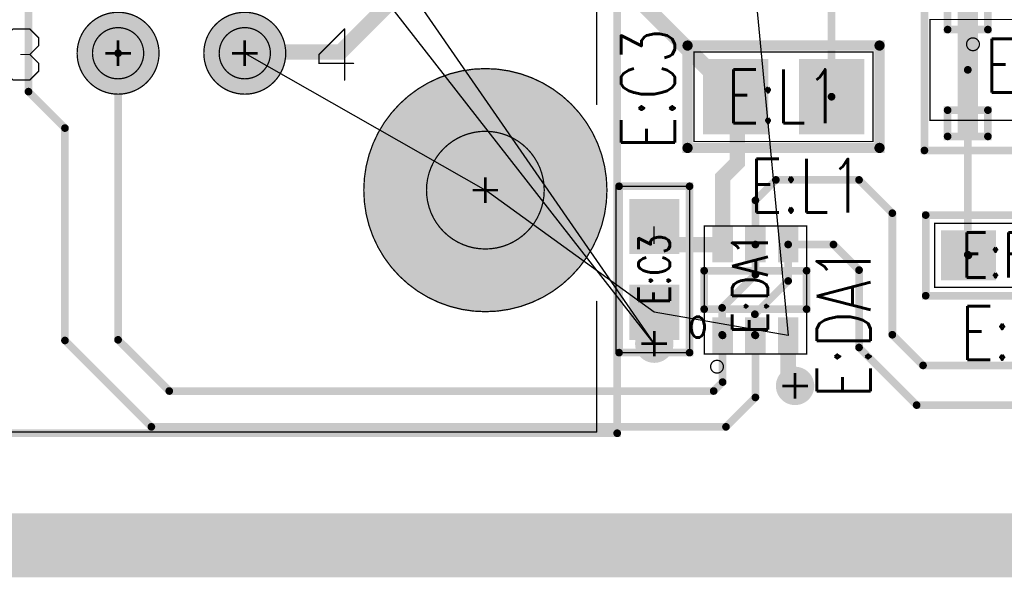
# Model space of a CAD drawing. Extents: x -4.8 to 11.7, y -3.6 to 8.1.
# Tile 7 of 53: x 1.235 to 2.004, y -0.325 to 0.111. Entities that reach past the tile are written whole.
import ezdxf
from ezdxf.enums import TextEntityAlignment as Align

# ---------------------------------------------------------------- set-up
doc = ezdxf.new("R2010")
doc.units = 0
for name, pattern in [('SIG_67', [2, 1, 1]), ('SIG_68', [2, 1, 1]), ('SIG_75', [2, 1, 1]), ('SIG_76', [2, 1, 1]), ('SIG_83', [2, 1, 1]), ('SIG_95', [2, 1, 1]), ('TRMIDX_0', [2, 1, 1]), ('TRMIDX_1', [2, 1, 1]), ('TRMIDX_2', [2, 1, 1])]:
    doc.linetypes.add(name, pattern=pattern)
for name, color, linetype in [('2D_LINE_02', 231, 'CONTINUOUS'), ('2D_LINE_03', 112, 'CONTINUOUS'), ('ATTRIBUTE_123', 255, 'CONTINUOUS'), ('BOARD_OUTLINE_00', 254, 'CONTINUOUS'), ('DRIL_PLTE_THRU_01', 16, 'CONTINUOUS'), ('DRIL_PLTE_THRU_04', 176, 'CONTINUOUS'), ('DRIL_SYMBOL', 254, 'CONTINUOUS'), ('LINK_00', 2, 'CONTINUOUS'), ('PADS_BOT', 5, 'CONTINUOUS'), ('PADS_INNER', 1, 'CONTINUOUS'), ('PADS_TOP', 1, 'CONTINUOUS'), ('PART_NAME_123', 255, 'CONTINUOUS'), ('PART_NAME_129', 2, 'CONTINUOUS'), ('PART_TOP_2DLINE_123', 255, 'CONTINUOUS'), ('PART_TOP_2DLINE_129', 2, 'CONTINUOUS'), ('PART_TOP_COPPER_01', 1, 'CONTINUOUS'), ('TRACE_01', 1, 'CONTINUOUS'), ('VIAPTS', 56, 'CONTINUOUS')]:
    doc.layers.add(name, color=color, linetype=linetype)
doc.styles.add('W0$001', font='simplex', dxfattribs={"width": 0.75})
doc.styles.add('W0$005', font='simplex', dxfattribs={"width": 0.75})
doc.styles.add('W0$006', font='simplex', dxfattribs={"width": 0.75})

# ---------------------------------------------------------------- blocks, each defined once
blk = doc.blocks.new('BOARD_1')
at = {"layer": 'BOARD_OUTLINE_00', "const_width": 0.01}
blk.add_lwpolyline([(0.0943, 1.2005), (7.4193, 1.2005), (7.4193, -5.5995), (0.0943, -5.5995)], close=True, dxfattribs=at)
blk = doc.blocks.new('DRAWING_167')
at = {"layer": '2D_LINE_02', "const_width": 0.05}
blk.add_lwpolyline([(0.0943, 1.2005), (7.4193, 1.2005), (7.4193, -5.5995), (0.0943, -5.5995)], close=True, dxfattribs=at)
blk = doc.blocks.new('DRAWING_168')
at = {"layer": '2D_LINE_03', "const_width": 0.05}
blk.add_lwpolyline([(0.0943, 1.2005), (7.4193, 1.2005), (7.4193, -5.5995), (0.0943, -5.5995)], close=True, dxfattribs=at)
blk = doc.blocks.new('DRAWING_170')
at = {"layer": '2D_LINE_03', "const_width": 0.025}
blk.add_lwpolyline([(-0.015, 0.035), (-0.425, 0.035), (-0.425, 1.63), (-4.145, 1.63), (-4.145, 1.18), (-5.3905, 1.18), (-5.3905, -0.1697), (-0.015, -0.1697)], close=True, dxfattribs=at)
blk = doc.blocks.new('DRAWING_171')
at = {"layer": '2D_LINE_02', "const_width": 0.05}
blk.add_lwpolyline([(0, 0), (1.97, 0), (1.97, -1.3097), (0, -1.3097)], close=True, dxfattribs=at)
blk = doc.blocks.new('SMOOTH_0$001')
at = {"const_width": 0.0005}
blk.add_lwpolyline([(-0.00025, 0, 1), (0.00025, 0, 1)], format="xyb", close=True, dxfattribs=at)
blk = doc.blocks.new('SMOOTH_0$006')
at = {"const_width": 0.003}
blk.add_lwpolyline([(-0.0015, 0, 1), (0.0015, 0, 1)], format="xyb", close=True, dxfattribs=at)
blk = doc.blocks.new('PART_BODY_TOP_218')
at = {"layer": 'PART_TOP_2DLINE_123', "const_width": 0.006}
blk.add_lwpolyline([(-0.04, 0.015), (0.04, 0.015), (0.04, -0.015), (-0.04, -0.015)], close=True, dxfattribs=at)
blk.add_lwpolyline([(-0.04, 0.015), (0.04, 0.015), (0.04, -0.015), (-0.04, -0.015)], close=True, dxfattribs=at)
at = {"layer": 'PART_TOP_2DLINE_129', "const_width": 0.001}
blk.add_lwpolyline([(-0.04, -0.05), (0.04, -0.05), (0.04, 0.05), (-0.04, 0.05)], close=True, dxfattribs=at)
blk.add_lwpolyline([(-0.04, -0.05), (0.04, -0.05), (0.04, 0.05), (-0.04, 0.05)], close=True, dxfattribs=at)
blk.add_lwpolyline([(-0.035, -0.06, 1), (-0.025, -0.06, 1)], format="xyb", close=True, dxfattribs=at)
blk.add_lwpolyline([(-0.035, -0.06, 1), (-0.025, -0.06, 1)], format="xyb", close=True, dxfattribs=at)
at = {"layer": 'PART_TOP_2DLINE_123'}
for p in [(-0.04, 0.015), (-0.04, 0.015), (0.04, 0.015), (0.04, 0.015), (-0.04, -0.015), (-0.04, -0.015), (0.04, -0.015), (0.04, -0.015)]:
    blk.add_blockref('SMOOTH_0$006', p, dxfattribs=at)
at = {"layer": 'PART_TOP_2DLINE_129'}
for p in [(-0.04, 0.05), (-0.04, 0.05), (0.04, 0.05), (0.04, 0.05), (-0.04, -0.05), (-0.04, -0.05), (0.04, -0.05), (0.04, -0.05)]:
    blk.add_blockref('SMOOTH_0$001', p, dxfattribs=at)
blk = doc.blocks.new('DRIL_HOLE_0')
blk.add_lwpolyline([(0, 0, 1), (0, 0, 1)], format="xyb", close=True)
blk = doc.blocks.new('PAD_0')
blk.add_lwpolyline([(0, 0, 1), (0, 0, 1)], format="xyb", close=True)
blk = doc.blocks.new('PAD_82')
at = {"const_width": 0.016}
blk.add_lwpolyline([(-0.014, 0), (0.014, 0)], dxfattribs=at)
blk = doc.blocks.new('STK_TOP_65')
at = {"layer": 'DRIL_PLTE_THRU_01'}
blk.add_blockref('DRIL_HOLE_0', (0, 0), dxfattribs=at)
at = {"layer": 'DRIL_PLTE_THRU_04'}
blk.add_blockref('DRIL_HOLE_0', (0, 0), dxfattribs=at)
at = {"layer": 'PADS_BOT'}
blk.add_blockref('PAD_0', (0, 0), dxfattribs=at)
at = {"layer": 'PADS_INNER'}
blk.add_blockref('PAD_0', (0, 0), dxfattribs=at)
at = {"layer": 'PADS_TOP', "rotation": 90}
blk.add_blockref('PAD_82', (0, 0), dxfattribs=at)
blk = doc.blocks.new('SYM_TOP_51')
for name, p in [('STK_TOP_65', (-0.0256, 0.0355)), ('STK_TOP_65', (0, 0.0355)), ('STK_TOP_65', (0.0256, 0.0355)), ('PART_BODY_TOP_218', (0, 0)), ('STK_TOP_65', (-0.0256, -0.0355)), ('STK_TOP_65', (0, -0.0355)), ('STK_TOP_65', (0.0256, -0.0355))]:
    blk.add_blockref(name, p)
blk = doc.blocks.new('PART_TOP_115')
blk.add_blockref('SYM_TOP_51', (0, 0))
at = {"layer": 'ATTRIBUTE_123', "style": 'W0$005', "width": 0.75}
blk.add_text('o', height=0.0245, dxfattribs=at).set_placement((-0.045, -0.025), align=Align.MIDDLE_CENTER)
at = {"layer": 'PART_NAME_123', "style": 'W0$006', "width": 0.75}
blk.add_text('E:DA1', height=0.042, rotation=90, dxfattribs=at).set_placement((0.069, -0.025), align=Align.MIDDLE_CENTER)
at = {"layer": 'PART_NAME_129', "style": 'W0$001', "width": 0.75}
blk.add_text('E:DA1', height=0.028, rotation=90, dxfattribs=at).set_placement((-0.0042, 0.0052), align=Align.MIDDLE_CENTER)
blk = doc.blocks.new('PART_BODY_TOP_220')
at = {"layer": 'PART_TOP_2DLINE_123', "const_width": 0.006}
blk.add_lwpolyline([(-0.375, 0.389), (0.05, 0.389), (0.05, -0.291), (-0.375, -0.291)], close=True, dxfattribs=at)
at = {"layer": 'PART_TOP_2DLINE_129', "const_width": 0.001}
for points in [[(-0.28, 0.288, 1), (-0.09, 0.288, 1)], [(-0.231, 0.288, 1), (-0.139, 0.288, 1)], [(-0.11, 0.099, 1), (-0.046, 0.099, 1)], [(-0.032, 0.099, 1), (0.032, 0.099, 1)], [(-0.098, 0.099, 1), (-0.058, 0.099, 1)], [(-0.02, 0.099, 1), (0.02, 0.099, 1)], [(-0.11, 0, 1), (-0.046, 0, 1)], [(-0.032, 0, 1), (0.032, 0, 1)], [(-0.098, 0, 1), (-0.058, 0, 1)], [(-0.02, 0, 1), (0.02, 0, 1)], [(-0.28, -0.188, 1), (-0.09, -0.188, 1)], [(-0.231, -0.188, 1), (-0.139, -0.188, 1)]]:
    blk.add_lwpolyline(points, format="xyb", close=True, dxfattribs=at)
for points in [[(-0.276, 0.375), (-0.374, 0.375)], [(-0.374, 0.375), (-0.374, -0.275)], [(-0.118, 0.375), (0.049, 0.375)], [(0.049, 0.375), (0.049, -0.275)], [(-0.099, 0.181), (-0.092, 0.188)], [(-0.066, 0.188), (-0.059, 0.181)], [(-0.007, 0.188), (-0.02, 0.188)], [(-0.02, 0.188), (-0.02, 0.161)], [(0, 0.181), (-0.007, 0.188)], [(0.013, 0.188), (0.02, 0.181)], [(-0.099, 0.168), (-0.099, 0.181)], [(-0.059, 0.181), (-0.059, 0.168)], [(0, 0.168), (0, 0.181)], [(0.02, 0.181), (0.02, 0.168)], [(-0.079, 0.168), (-0.079, 0.175)], [(-0.092, 0.161), (-0.099, 0.168)], [(-0.079, 0.168), (-0.086, 0.161)], [(-0.072, 0.161), (-0.079, 0.168)], [(-0.059, 0.168), (-0.066, 0.161)], [(0.007, 0.161), (0, 0.168)], [(0.02, 0.168), (0.013, 0.161)], [(-0.086, 0.161), (-0.092, 0.161)], [(-0.066, 0.161), (-0.072, 0.161)], [(0.013, 0.161), (0.007, 0.161)], [(-0.086, -0.085), (-0.086, -0.058)], [(-0.086, -0.058), (-0.079, -0.058)], [(-0.079, -0.058), (-0.059, -0.078)], [(-0.02, -0.065), (-0.02, -0.078)], [(0.013, -0.065), (0.02, -0.071)], [(0.02, -0.071), (-0.02, -0.071)], [(-0.059, -0.078), (-0.099, -0.078)], [(-0.374, -0.275), (-0.272, -0.275)], [(0.049, -0.275), (-0.118, -0.275)]]:
    blk.add_lwpolyline(points, dxfattribs=at)
at = {"layer": 'PART_TOP_2DLINE_123'}
for p in [(-0.375, 0.389), (0.05, 0.389), (-0.375, -0.291), (0.05, -0.291)]:
    blk.add_blockref('SMOOTH_0$006', p, dxfattribs=at)
at = {"layer": 'PART_TOP_2DLINE_129'}
for p in [(-0.374, 0.375), (-0.374, 0.375), (-0.276, 0.375), (-0.118, 0.375), (0.049, 0.375), (0.049, 0.375), (-0.092, 0.188), (-0.066, 0.188), (-0.02, 0.188), (-0.02, 0.188), (-0.007, 0.188), (-0.007, 0.188), (0.013, 0.188), (-0.099, 0.181), (-0.099, 0.181), (-0.059, 0.181), (-0.059, 0.181), (0, 0.181), (0, 0.181), (0.02, 0.181), (0.02, 0.181), (-0.079, 0.175), (-0.099, 0.168), (-0.099, 0.168), (-0.079, 0.168), (-0.079, 0.168), (-0.079, 0.168), (-0.059, 0.168), (-0.059, 0.168), (0, 0.168), (0, 0.168), (0.02, 0.168), (0.02, 0.168), (-0.092, 0.161), (-0.092, 0.161), (-0.086, 0.161), (-0.086, 0.161), (-0.072, 0.161), (-0.072, 0.161), (-0.066, 0.161), (-0.066, 0.161), (-0.02, 0.161), (0.007, 0.161), (0.007, 0.161), (0.013, 0.161), (0.013, 0.161), (-0.086, -0.058), (-0.086, -0.058), (-0.079, -0.058), (-0.079, -0.058), (-0.02, -0.065), (0.013, -0.065), (-0.02, -0.071), (0.02, -0.071), (0.02, -0.071), (-0.099, -0.078), (-0.086, -0.085), (-0.059, -0.078), (-0.059, -0.078), (-0.02, -0.078), (-0.374, -0.275), (-0.374, -0.275), (-0.272, -0.275), (-0.118, -0.275), (0.049, -0.275), (0.049, -0.275)]:
    blk.add_blockref('SMOOTH_0$001', p, dxfattribs=at)
blk = doc.blocks.new('DRIL_SYMBOL_0$035')
at = {"layer": 'DRIL_SYMBOL', "const_width": 0.002}
for points in [[(0, -0.01), (0, 0.01)], [(-0.01, 0), (0.01, 0)]]:
    blk.add_lwpolyline(points, dxfattribs=at)
blk = doc.blocks.new('DRIL_HOLE_0$035')
at = {"const_width": 0.0175}
blk.add_lwpolyline([(-0.00875, 0, 1), (0.00875, 0, 1)], format="xyb", close=True, dxfattribs=at)
blk.add_blockref('DRIL_SYMBOL_0$035', (0, 0))
blk = doc.blocks.new('PAD_83')
at = {"const_width": 0.032}
blk.add_lwpolyline([(0, -0.016, 1), (0, 0.016, 1)], format="xyb", close=True, dxfattribs=at)
blk = doc.blocks.new('STK_TOP_67')
at = {"layer": 'DRIL_PLTE_THRU_01'}
blk.add_blockref('DRIL_HOLE_0$035', (0, 0), dxfattribs=at)
at = {"layer": 'DRIL_PLTE_THRU_04'}
blk.add_blockref('DRIL_HOLE_0$035', (0, 0), dxfattribs=at)
at = {"layer": 'PADS_BOT'}
blk.add_blockref('PAD_83', (0, 0), dxfattribs=at)
at = {"layer": 'PADS_INNER'}
blk.add_blockref('PAD_83', (0, 0), dxfattribs=at)
at = {"layer": 'PADS_TOP'}
blk.add_blockref('PAD_83', (0, 0), dxfattribs=at)
blk = doc.blocks.new('DRIL_SYMBOL_0$092')
at = {"layer": 'DRIL_SYMBOL', "const_width": 0.002}
for points in [[(0, -0.01), (0, 0.01)], [(-0.01, 0), (0.01, 0)]]:
    blk.add_lwpolyline(points, dxfattribs=at)
blk = doc.blocks.new('DRIL_HOLE_0$092')
at = {"const_width": 0.046}
blk.add_lwpolyline([(-0.023, 0, 1), (0.023, 0, 1)], format="xyb", close=True, dxfattribs=at)
blk.add_blockref('DRIL_SYMBOL_0$092', (0, 0))
blk = doc.blocks.new('PAD_84')
at = {"const_width": 0.095}
blk.add_lwpolyline([(0, -0.0475, 1), (0, 0.0475, 1)], format="xyb", close=True, dxfattribs=at)
blk = doc.blocks.new('STK_TOP_68')
at = {"layer": 'DRIL_PLTE_THRU_01'}
blk.add_blockref('DRIL_HOLE_0$092', (0, 0), dxfattribs=at)
at = {"layer": 'DRIL_PLTE_THRU_04'}
blk.add_blockref('DRIL_HOLE_0$092', (0, 0), dxfattribs=at)
at = {"layer": 'PADS_BOT'}
blk.add_blockref('PAD_84', (0, 0), dxfattribs=at)
at = {"layer": 'PADS_INNER'}
blk.add_blockref('PAD_84', (0, 0), dxfattribs=at)
at = {"layer": 'PADS_TOP'}
blk.add_blockref('PAD_84', (0, 0), dxfattribs=at)
blk = doc.blocks.new('SYM_TOP_53')
for name, p in [('PART_BODY_TOP_220', (0, 0)), ('STK_TOP_68', (-0.185, 0.288)), ('STK_TOP_67', (-0.078, 0.099)), ('STK_TOP_67', (0, 0.099)), ('STK_TOP_67', (-0.078, 0)), ('STK_TOP_67', (0, 0)), ('STK_TOP_68', (-0.185, -0.188))]:
    blk.add_blockref(name, p)
blk = doc.blocks.new('PART_TOP_117')
blk.add_blockref('SYM_TOP_53', (0, 0))
at = {"layer": 'PART_NAME_123', "style": 'W0$006', "width": 0.75}
blk.add_text('E:JP1', height=0.042, dxfattribs=at).set_placement((-0.368, 0.4))
blk = doc.blocks.new('SMOOTH_0$008')
at = {"const_width": 0.004}
blk.add_lwpolyline([(-0.002, 0, 1), (0.002, 0, 1)], format="xyb", close=True, dxfattribs=at)
blk = doc.blocks.new('PART_BODY_TOP_221')
at = {"layer": 'PART_TOP_2DLINE_123', "const_width": 0.008}
blk.add_lwpolyline([(-0.075, -0.04), (0.075, -0.04), (0.075, 0.04), (-0.075, 0.04)], close=True, dxfattribs=at)
at = {"layer": 'PART_TOP_2DLINE_129', "const_width": 0.001}
blk.add_lwpolyline([(-0.07, -0.035), (0.07, -0.035), (0.07, 0.035), (-0.07, 0.035)], close=True, dxfattribs=at)
at = {"layer": 'PART_TOP_2DLINE_123'}
for p in [(-0.075, 0.04), (0.075, 0.04), (-0.075, -0.04), (0.075, -0.04)]:
    blk.add_blockref('SMOOTH_0$008', p, dxfattribs=at)
at = {"layer": 'PART_TOP_2DLINE_129'}
for p in [(-0.07, 0.035), (0.07, 0.035), (-0.07, -0.035), (0.07, -0.035)]:
    blk.add_blockref('SMOOTH_0$001', p, dxfattribs=at)
blk = doc.blocks.new('PAD_87')
at = {"const_width": 0.051}
blk.add_lwpolyline([(-0.0295, 0), (0.0295, 0)], dxfattribs=at)
blk = doc.blocks.new('STK_TOP_61')
at = {"layer": 'DRIL_PLTE_THRU_01'}
blk.add_blockref('DRIL_HOLE_0', (0, 0), dxfattribs=at)
at = {"layer": 'DRIL_PLTE_THRU_04'}
blk.add_blockref('DRIL_HOLE_0', (0, 0), dxfattribs=at)
at = {"layer": 'PADS_BOT'}
blk.add_blockref('PAD_0', (0, 0), dxfattribs=at)
at = {"layer": 'PADS_INNER'}
blk.add_blockref('PAD_0', (0, 0), dxfattribs=at)
at = {"layer": 'PADS_TOP', "rotation": 90}
blk.add_blockref('PAD_87', (0, 0), dxfattribs=at)
blk = doc.blocks.new('SYM_TOP_54')
for name, p in [('STK_TOP_61', (-0.0375, 0)), ('STK_TOP_61', (0.0375, 0)), ('PART_BODY_TOP_221', (0, 0))]:
    blk.add_blockref(name, p)
blk = doc.blocks.new('PART_TOP_118')
blk.add_blockref('SYM_TOP_54', (0, 0))
at = {"layer": 'PART_NAME_123', "style": 'W0$006', "width": 0.75}
blk.add_text('E:L1', height=0.042, dxfattribs=at).set_placement((-0.0266, -0.0906))
at = {"layer": 'PART_NAME_129', "style": 'W0$001', "width": 0.75}
blk.add_text('E:L1', height=0.042, dxfattribs=at).set_placement((0, 0.00033), align=Align.MIDDLE_CENTER)
blk = doc.blocks.new('PART_BODY_TOP_227')
at = {"layer": 'PART_TOP_2DLINE_123', "const_width": 0.006}
blk.add_lwpolyline([(-0.09291, 0.06299), (0.09291, 0.06299), (0.09291, -0.06299), (-0.09291, -0.06299)], close=True, dxfattribs=at)
blk.add_lwpolyline([(0.074, -0.071, 1), (0.084, -0.071, 1)], format="xyb", close=True, dxfattribs=at)
at = {"layer": 'PART_TOP_2DLINE_129', "const_width": 0.001}
blk.add_lwpolyline([(-0.08858, 0.03937), (0.08858, 0.03937), (0.08858, -0.03937), (-0.08858, -0.03937)], close=True, dxfattribs=at)
blk.add_lwpolyline([(0.05, -0.02, 1), (0.06, -0.02, 1)], format="xyb", close=True, dxfattribs=at)
at = {"layer": 'PART_TOP_COPPER_01', "linetype": 'TRMIDX_2', "const_width": 0.006}
for points in [[(-0.0748, 0.052), (-0.04331, 0.052), (-0.04331, 0.0315), (-0.0748, 0.0315)], [(-0.0748, -0.0315), (-0.04331, -0.0315), (-0.04331, -0.0515), (-0.0748, -0.0515)]]:
    blk.add_lwpolyline(points, close=True, dxfattribs=at)
at = {"layer": 'PART_TOP_COPPER_01', "linetype": 'TRMIDX_1', "const_width": 0.006}
for points in [[(-0.01575, 0.052), (0.01575, 0.052), (0.01575, 0.0315), (-0.01575, 0.0315)], [(-0.01575, -0.0315), (0.01575, -0.0315), (0.01575, -0.0515), (-0.01575, -0.0515)]]:
    blk.add_lwpolyline(points, close=True, dxfattribs=at)
at = {"layer": 'PART_TOP_COPPER_01', "linetype": 'TRMIDX_0', "const_width": 0.006}
for points in [[(0.04331, 0.052), (0.0748, 0.052), (0.0748, 0.0315), (0.04331, 0.0315)], [(0.04331, -0.0315), (0.0748, -0.0315), (0.0748, -0.0515), (0.04331, -0.0515)]]:
    blk.add_lwpolyline(points, close=True, dxfattribs=at)
at = {"layer": 'PART_TOP_2DLINE_123'}
for p in [(-0.09291, 0.06299), (0.09291, 0.06299), (-0.09291, -0.06299), (0.09291, -0.06299)]:
    blk.add_blockref('SMOOTH_0$006', p, dxfattribs=at)
at = {"layer": 'PART_TOP_2DLINE_129'}
for p in [(-0.08858, 0.03937), (0.08858, 0.03937), (-0.08858, -0.03937), (0.08858, -0.03937)]:
    blk.add_blockref('SMOOTH_0$001', p, dxfattribs=at)
at = {"layer": 'PART_TOP_COPPER_01'}
for p in [(-0.0748, 0.052), (-0.04331, 0.052), (-0.01575, 0.052), (0.01575, 0.052), (0.04331, 0.052), (0.0748, 0.052), (-0.0748, 0.0315), (-0.04331, 0.0315), (-0.01575, 0.0315), (0.01575, 0.0315), (0.04331, 0.0315), (0.0748, 0.0315), (-0.0748, -0.0315), (-0.04331, -0.0315), (-0.01575, -0.0315), (0.01575, -0.0315), (0.04331, -0.0315), (0.0748, -0.0315), (-0.0748, -0.0515), (-0.04331, -0.0515), (-0.01575, -0.0515), (0.01575, -0.0515), (0.04331, -0.0515), (0.0748, -0.0515)]:
    blk.add_blockref('SMOOTH_0$006', p, dxfattribs=at)
blk = doc.blocks.new('PAD_96')
at = {"const_width": 0.016}
blk.add_lwpolyline([(-0.0515, 0), (0.0515, 0)], dxfattribs=at)
blk = doc.blocks.new('STK_TOP_74')
at = {"layer": 'DRIL_PLTE_THRU_01'}
blk.add_blockref('DRIL_HOLE_0', (0, 0), dxfattribs=at)
at = {"layer": 'DRIL_PLTE_THRU_04'}
blk.add_blockref('DRIL_HOLE_0', (0, 0), dxfattribs=at)
at = {"layer": 'PADS_BOT'}
blk.add_blockref('PAD_0', (0, 0), dxfattribs=at)
at = {"layer": 'PADS_INNER'}
blk.add_blockref('PAD_0', (0, 0), dxfattribs=at)
at = {"layer": 'PADS_TOP', "rotation": 90}
blk.add_blockref('PAD_96', (0, 0), dxfattribs=at)
blk = doc.blocks.new('SYM_TOP_60')
for name, p in [('PART_BODY_TOP_227', (0, 0)), ('STK_TOP_74', (-0.05906, 0)), ('STK_TOP_74', (0, 0)), ('STK_TOP_74', (0.05906, 0))]:
    blk.add_blockref(name, p)
blk = doc.blocks.new('PART_TOP_125')
blk.add_blockref('SYM_TOP_60', (0, 0))
at = {"layer": 'PART_NAME_123', "style": 'W0$006', "width": 0.75}
blk.add_text('E:X1', height=0.042, rotation=180, dxfattribs=at).set_placement((0.0246, -0.0734))
at = {"layer": 'PART_NAME_129', "style": 'W0$001', "width": 0.75}
blk.add_text('E:X1', height=0.042, rotation=180, dxfattribs=at).set_placement((-0.0008, -0.0032), align=Align.MIDDLE_CENTER)
blk = doc.blocks.new('PART_BODY_TOP_229')
at = {"layer": 'PART_TOP_2DLINE_123', "const_width": 0.006}
blk.add_lwpolyline([(-0.06693, -0.0315), (0.06693, -0.0315), (0.06693, 0.0315), (-0.06693, 0.0315)], close=True, dxfattribs=at)
at = {"layer": 'PART_TOP_2DLINE_129', "const_width": 0.001}
blk.add_lwpolyline([(-0.06, -0.025), (0.06, -0.025), (0.06, 0.025), (-0.06, 0.025)], close=True, dxfattribs=at)
at = {"layer": 'PART_TOP_2DLINE_123'}
for p in [(-0.06693, 0.0315), (0.06693, 0.0315), (-0.06693, -0.0315), (0.06693, -0.0315)]:
    blk.add_blockref('SMOOTH_0$006', p, dxfattribs=at)
at = {"layer": 'PART_TOP_2DLINE_129'}
for p in [(-0.06, 0.025), (0.06, 0.025), (-0.06, -0.025), (0.06, -0.025)]:
    blk.add_blockref('SMOOTH_0$001', p, dxfattribs=at)
blk = doc.blocks.new('PAD_98')
at = {"const_width": 0.039}
blk.add_lwpolyline([(-0.0215, 0), (0.0215, 0)], dxfattribs=at)
blk = doc.blocks.new('STK_TOP_49')
at = {"layer": 'DRIL_PLTE_THRU_01'}
blk.add_blockref('DRIL_HOLE_0', (0, 0), dxfattribs=at)
at = {"layer": 'DRIL_PLTE_THRU_04'}
blk.add_blockref('DRIL_HOLE_0', (0, 0), dxfattribs=at)
at = {"layer": 'PADS_BOT'}
blk.add_blockref('PAD_0', (0, 0), dxfattribs=at)
at = {"layer": 'PADS_INNER'}
blk.add_blockref('PAD_0', (0, 0), dxfattribs=at)
at = {"layer": 'PADS_TOP'}
blk.add_blockref('PAD_98', (0, 0), dxfattribs=at)
blk = doc.blocks.new('SYM_TOP_62')
for name, p in [('PART_BODY_TOP_229', (0, 0)), ('STK_TOP_49', (-0.0335, 0)), ('STK_TOP_49', (0.0335, 0))]:
    blk.add_blockref(name, p)
blk = doc.blocks.new('PART_TOP_133')
blk.add_blockref('SYM_TOP_62', (0, 0))
at = {"layer": 'PART_NAME_123', "style": 'W0$006', "width": 0.75}
blk.add_text('E:R4', height=0.042, dxfattribs=at).set_placement((-0.0396, -0.0816))
at = {"layer": 'PART_NAME_129', "style": 'W0$001', "width": 0.75}
blk.add_text('E:R4', height=0.035, dxfattribs=at).set_placement((0, 0.00033), align=Align.MIDDLE_CENTER)
blk = doc.blocks.new('PART_BODY_TOP_203')
at = {"layer": 'PART_TOP_2DLINE_123', "const_width": 0.006}
blk.add_lwpolyline([(-0.065, -0.02756), (0.065, -0.02756), (0.065, 0.02756), (-0.065, 0.02756)], close=True, dxfattribs=at)
at = {"layer": 'PART_TOP_2DLINE_129', "const_width": 0.001}
blk.add_lwpolyline([(-0.065, -0.03), (0.065, -0.03), (0.065, 0.02756), (-0.065, 0.02756)], close=True, dxfattribs=at)
at = {"layer": 'PART_TOP_2DLINE_123'}
for p in [(-0.065, 0.02756), (0.065, 0.02756), (-0.065, -0.02756), (0.065, -0.02756)]:
    blk.add_blockref('SMOOTH_0$006', p, dxfattribs=at)
at = {"layer": 'PART_TOP_2DLINE_129'}
for p in [(-0.065, 0.02756), (0.065, 0.02756), (-0.065, -0.03), (0.065, -0.03)]:
    blk.add_blockref('SMOOTH_0$001', p, dxfattribs=at)
blk = doc.blocks.new('SYM_TOP_36')
for name, p in [('PART_BODY_TOP_203', (0, 0)), ('STK_TOP_49', (-0.0335, 0)), ('STK_TOP_49', (0.0335, 0))]:
    blk.add_blockref(name, p)
blk = doc.blocks.new('PART_TOP_239')
blk.add_blockref('SYM_TOP_36', (0, 0))
at = {"layer": 'PART_NAME_123', "style": 'W0$006', "width": 0.75}
blk.add_text('E:C3', height=0.042, rotation=-180, dxfattribs=at).set_placement((-0.141, -0.005), align=Align.MIDDLE_CENTER)
at = {"layer": 'PART_NAME_129', "style": 'W0$001', "width": 0.75}
blk.add_text('E:C3', height=0.0245, rotation=-180, dxfattribs=at).set_placement((0, 0), align=Align.MIDDLE_CENTER)
blk = doc.blocks.new('SMOOTH_0$012')
at = {"const_width": 0.006}
blk.add_lwpolyline([(-0.003, 0, 1), (0.003, 0, 1)], format="xyb", close=True, dxfattribs=at)
blk = doc.blocks.new('DRIL_SYMBOL_0$013')
at = {"layer": 'DRIL_SYMBOL', "const_width": 0.002}
for points in [[(0, -0.01), (0, 0.01)], [(-0.01, 0), (0.01, 0)]]:
    blk.add_lwpolyline(points, dxfattribs=at)
blk = doc.blocks.new('DRIL_HOLE_0$013')
at = {"const_width": 0.0065}
blk.add_lwpolyline([(-0.00325, 0, 1), (0.00325, 0, 1)], format="xyb", close=True, dxfattribs=at)
blk.add_blockref('DRIL_SYMBOL_0$013', (0, 0))
blk = doc.blocks.new('PAD_180')
at = {"const_width": 0.015}
blk.add_lwpolyline([(0, -0.0075, 1), (0, 0.0075, 1)], format="xyb", close=True, dxfattribs=at)
blk = doc.blocks.new('STK_TOP_5')
at = {"layer": 'DRIL_PLTE_THRU_01'}
blk.add_blockref('DRIL_HOLE_0$013', (0, 0), dxfattribs=at)
at = {"layer": 'DRIL_PLTE_THRU_04'}
blk.add_blockref('DRIL_HOLE_0$013', (0, 0), dxfattribs=at)
at = {"layer": 'PADS_BOT'}
blk.add_blockref('PAD_180', (0, 0), dxfattribs=at)
at = {"layer": 'PADS_INNER'}
blk.add_blockref('PAD_180', (0, 0), dxfattribs=at)
at = {"layer": 'PADS_TOP'}
blk.add_blockref('PAD_180', (0, 0), dxfattribs=at)
blk = doc.blocks.new('SYM_TOP_4')
blk.add_blockref('STK_TOP_5', (0, 0))

msp = doc.modelspace()

# ---------------------------------------------------------------- linework, layer by layer
at = {"layer": 'LINK_00', "linetype": 'SIG_68'}
for p, q in [((0.9676, 0.9596), (1.7306, -0.1424)), ((1.7306, -0.1424), (0.9851, 0.8126)), ((1.8081, 0.1466), (1.8352, -0.1359)), ((1.4106, 0.0846), (1.5986, -0.0224)), ((1.7306, -0.1179), (1.5986, -0.0224)), ((1.8352, -0.1359), (1.7306, -0.1179))]:
    msp.add_line(p, q, dxfattribs=at)
at = {"layer": 'LINK_00', "linetype": 'SIG_67'}
msp.add_line((1.7306, -0.0644), (1.7306, -0.0509), dxfattribs=at)
at = {"layer": 'TRACE_01', "linetype": 'SIG_76', "const_width": 0.006}
for points in [[(1.9356, -0.1904), (2.5656, -0.1904), (2.5856, -0.1704), (2.5856, 0.4396), (2.5056, 0.5196), (2.4691, 0.5196)], [(1.7866, -0.2074), (1.3376, -0.2074), (1.2701, -0.1399), (1.2701, 0.0261), (1.2416, 0.0546), (1.2416, 0.1356), (1.2686, 0.1626), (1.3116, 0.1626)], [(1.8096, -0.1359), (1.8092, -0.1355), (1.8092, -0.1194), (1.8352, -0.0934), (1.8352, -0.0649)], [(1.9356, -0.1904), (1.8906, -0.1454), (1.8906, -0.0849), (1.8706, -0.0649), (1.8352, -0.0649)], [(1.7866, -0.2074), (1.8096, -0.1844), (1.8096, -0.1359)]]:
    msp.add_lwpolyline(points, dxfattribs=at)
at = {"layer": 'TRACE_01', "linetype": 'SIG_75', "const_width": 0.006}
for points in [[(1.9406, -0.1594), (2.5466, -0.1594), (2.5606, -0.1454), (2.5606, 0.3996), (2.5206, 0.4396)], [(1.777, -0.1794), (1.3516, -0.1794), (1.3116, -0.1394), (1.3116, 0.0846)], [(1.8096, -0.0649), (1.8096, -0.0304), (1.8256, -0.0144)], [(1.9406, -0.1594), (1.9166, -0.1354), (1.9166, -0.0404), (1.8906, -0.0144), (1.8256, -0.0144)], [(1.784, -0.1359), (1.7836, -0.1355), (1.7836, -0.1144), (1.8096, -0.0884), (1.8096, -0.0649)], [(1.777, -0.1794), (1.784, -0.1724), (1.784, -0.1359)]]:
    msp.add_lwpolyline(points, dxfattribs=at)
at = {"layer": 'TRACE_01', "linetype": 'SIG_67', "const_width": 0.012}
for points in [[(1.7941, 0.0506), (1.7206, 0.1241), (1.7206, 0.2146), (1.6506, 0.2846), (1.5376, 0.2846), (1.5346, 0.2876), (1.4756, 0.2876), (1.4606, 0.3026)], [(1.784, -0.0649), (1.784, -0.0124), (1.7956, -0.0008), (1.7956, 0.0491), (1.7941, 0.0506)], [(1.784, -0.0649), (1.7311, -0.0649), (1.7306, -0.0644)]]:
    msp.add_lwpolyline(points, dxfattribs=at)
at = {"layer": 'TRACE_01', "linetype": 'SIG_95', "const_width": 0.006}
for points in [[(1.97554, 0.0716), (1.9756, 0.07166), (1.9756, 0.1396), (2.03144, 0.19544), (2.03144, 0.25525)], [(1.9761, -0.0734), (1.97554, -0.07284), (1.97554, 0.0716)]]:
    msp.add_lwpolyline(points, dxfattribs=at)
at = {"layer": 'TRACE_01', "linetype": 'SIG_68', "const_width": 0.012}
for points in [[(1.4106, 0.0846), (1.4116, 0.0856), (1.4856, 0.0856), (1.5346, 0.1346), (1.5346, 0.2341)], [(1.7306, -0.1424), (1.7306, -0.1044)], [(1.8406, -0.1754), (1.8352, -0.1754), (1.8352, -0.1359)]]:
    msp.add_lwpolyline(points, dxfattribs=at)
at = {"layer": 'TRACE_01', "linetype": 'SIG_83', "const_width": 0.006}
msp.add_lwpolyline([(1.8691, 0.0506), (1.8691, 0.1406), (1.8751, 0.1466)], dxfattribs=at)

# ---------------------------------------------------------------- block references
for name, p in [('DRAWING_167', (-0.3193, 5.2995)), ('DRAWING_168', (-0.3193, 5.2995)), ('BOARD_1', (-0.3193, 5.2995)), ('DRAWING_170', (5.1655, -0.1303)), ('DRAWING_171', (0.7905, 1.0097)), ('PART_TOP_118', (1.8316, 0.0506)), ('PART_TOP_115', (1.8096, -0.1004)), ('PART_TOP_133', (2.0096, -0.0734))]:
    msp.add_blockref(name, p)
for name, p, rotation in [('PART_TOP_117', (1.4106, 0.1626), 90), ('PART_TOP_125', (2.0346, 0.0716), 180), ('PART_TOP_239', (1.7306, -0.0844), 270)]:
    msp.add_blockref(name, p, dxfattribs=dict(rotation=rotation))
at = {"layer": 'TRACE_01'}
for name, p in [('SMOOTH_0$006', (1.3116, 0.0846)), ('SMOOTH_0$012', (1.4106, 0.0846)), ('SMOOTH_0$012', (1.4116, 0.0856)), ('SMOOTH_0$012', (1.4856, 0.0856)), ('SMOOTH_0$006', (1.97554, 0.0716)), ('SMOOTH_0$006', (1.97554, 0.0716)), ('SMOOTH_0$006', (1.9756, 0.07166)), ('SMOOTH_0$006', (1.2416, 0.0546)), ('SMOOTH_0$012', (1.7941, 0.0506)), ('SMOOTH_0$012', (1.7941, 0.0506)), ('SMOOTH_0$012', (1.7956, 0.0491)), ('SMOOTH_0$006', (1.8691, 0.0506)), ('SMOOTH_0$006', (1.2701, 0.0261)), ('SMOOTH_0$012', (1.7956, -0.0008)), ('SMOOTH_0$012', (1.784, -0.0124)), ('SMOOTH_0$006', (1.8256, -0.0144)), ('SMOOTH_0$006', (1.8256, -0.0144)), ('SMOOTH_0$006', (1.8906, -0.0144)), ('SMOOTH_0$006', (1.8096, -0.0304)), ('SMOOTH_0$006', (1.9166, -0.0404)), ('SMOOTH_0$012', (1.7306, -0.0644)), ('SMOOTH_0$012', (1.7311, -0.0649)), ('SMOOTH_0$012', (1.784, -0.0649)), ('SMOOTH_0$012', (1.784, -0.0649)), ('SMOOTH_0$006', (1.8096, -0.0649)), ('SMOOTH_0$006', (1.8096, -0.0649)), ('SMOOTH_0$006', (1.8352, -0.0649)), ('SMOOTH_0$006', (1.8352, -0.0649)), ('SMOOTH_0$006', (1.8706, -0.0649)), ('SMOOTH_0$006', (1.97554, -0.07284)), ('SMOOTH_0$006', (1.9761, -0.0734)), ('SMOOTH_0$006', (1.8906, -0.0849)), ('SMOOTH_0$006', (1.8096, -0.0884)), ('SMOOTH_0$006', (1.8352, -0.0934)), ('SMOOTH_0$012', (1.7306, -0.1044)), ('SMOOTH_0$006', (1.7836, -0.1144)), ('SMOOTH_0$006', (1.8092, -0.1194)), ('SMOOTH_0$012', (1.8352, -0.1359)), ('SMOOTH_0$006', (1.2701, -0.1399)), ('SMOOTH_0$006', (1.3116, -0.1394)), ('SMOOTH_0$012', (1.7306, -0.1424)), ('SMOOTH_0$006', (1.7836, -0.1355)), ('SMOOTH_0$006', (1.784, -0.1359)), ('SMOOTH_0$006', (1.784, -0.1359)), ('SMOOTH_0$006', (1.8092, -0.1355)), ('SMOOTH_0$006', (1.8096, -0.1359)), ('SMOOTH_0$006', (1.8096, -0.1359)), ('SMOOTH_0$006', (1.9166, -0.1354)), ('SMOOTH_0$006', (1.8906, -0.1454)), ('SMOOTH_0$006', (1.9406, -0.1594)), ('SMOOTH_0$006', (1.9406, -0.1594)), ('SMOOTH_0$006', (1.3516, -0.1794)), ('SMOOTH_0$006', (1.777, -0.1794)), ('SMOOTH_0$006', (1.777, -0.1794)), ('SMOOTH_0$006', (1.784, -0.1724)), ('SMOOTH_0$012', (1.8352, -0.1754)), ('SMOOTH_0$012', (1.8406, -0.1754)), ('SMOOTH_0$006', (1.8096, -0.1844)), ('SMOOTH_0$006', (1.9356, -0.1904)), ('SMOOTH_0$006', (1.9356, -0.1904)), ('SMOOTH_0$006', (1.3376, -0.2074)), ('SMOOTH_0$006', (1.7866, -0.2074)), ('SMOOTH_0$006', (1.7866, -0.2074))]:
    msp.add_blockref(name, p, dxfattribs=at)
at = {"layer": 'VIAPTS', "linetype": 'SIG_68'}
for p in [(1.7306, -0.1424), (1.8406, -0.1754)]:
    msp.add_blockref('SYM_TOP_4', p, dxfattribs=at)

doc.saveas('drawing.dxf')
